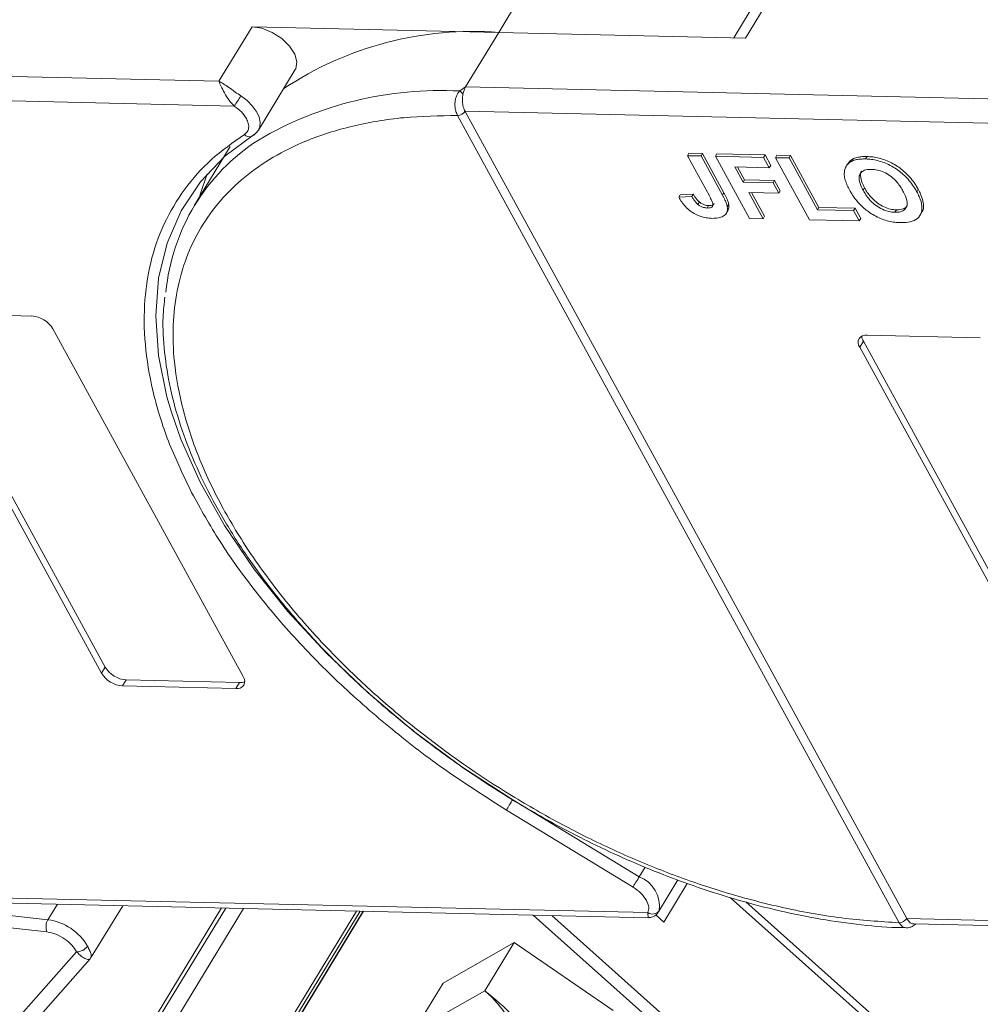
# Model space of a CAD drawing. Header units: millimetres. Extents: x -645 to 830, y -176 to 857.
# Tile 49 of 76: x 254 to 298, y 730 to 775. Entities that reach past the tile are written whole.
import ezdxf

# ---------------------------------------------------------------- set-up
doc = ezdxf.new("R2010")
doc.units = ezdxf.units.MM

msp = doc.modelspace()

# ---------------------------------------------------------------- linework, layer by layer
at = {"color": 7, "linetype": 'Continuous', "lineweight": 15}
for p, q in [((277.897, 776.714), (276.216, 773.951)), ((287.483, 773.693), (289.164, 776.455)), ((288.432, 776.144), (286.948, 773.705)), ((264.949, 774.21), (263.437, 771.724)), ((276.216, 773.951), (264.949, 774.21)), ((274.704, 771.466), (276.216, 773.951)), ((276.216, 773.951), (287.483, 773.693)), ((263.437, 771.724), (231.39, 772.459)), ((265.243, 769.49), (266.923, 772.252)), ((274.435, 771.275), (274.704, 771.466)), ((306.751, 770.73), (274.704, 771.466)), ((231.364, 771.34), (264.134, 770.588)), ((274.335, 770.157), (274.334, 770.158)), ((294.509, 733.281), (274.335, 770.157)), ((274.678, 770.346), (307.448, 769.594)), ((274.679, 770.345), (294.853, 733.47)), ((264.943, 769.205), (264.924, 769.197)), ((265.059, 769.306), (265.024, 769.261)), ((265.265, 769.531), (265.243, 769.49)), ((263.949, 768.737), (262.318, 766.058)), ((284.9, 768.431), (284.833, 768.32)), ((285.837, 766.484), (284.833, 768.32)), ((284.833, 768.32), (285.455, 768.306)), ((284.9, 768.431), (285.522, 768.416)), ((285.522, 768.416), (285.455, 768.306)), ((285.455, 768.306), (286.433, 766.518)), ((285.522, 768.416), (286.5, 766.628)), ((286.185, 768.401), (286.118, 768.291)), ((287.67, 765.454), (286.118, 768.291)), ((286.118, 768.291), (288.314, 768.24)), ((286.185, 768.401), (288.381, 768.351)), ((288.381, 768.351), (288.314, 768.24)), ((288.381, 768.351), (288.64, 767.878)), ((288.92, 768.338), (288.853, 768.228)), ((288.92, 768.338), (289.542, 768.324)), ((289.542, 768.324), (289.474, 768.214)), ((289.542, 768.324), (290.835, 765.96)), ((293.04, 768.28), (292.972, 768.169)), ((288.573, 767.767), (286.998, 767.804)), ((286.998, 767.804), (287.376, 767.113)), ((287.127, 767.801), (287.443, 767.223)), ((288.314, 768.24), (288.573, 767.767)), ((288.64, 767.878), (288.573, 767.767)), ((290.405, 765.391), (288.853, 768.228)), ((288.853, 768.228), (289.474, 768.214)), ((289.474, 768.214), (290.768, 765.85)), ((292.153, 767.946), (292.086, 767.836)), ((292.419, 768.184), (292.352, 768.074)), ((287.443, 767.223), (287.376, 767.113)), ((287.376, 767.113), (288.744, 767.081)), ((287.443, 767.223), (288.811, 767.192)), ((288.811, 767.192), (288.744, 767.081)), ((288.744, 767.081), (289.002, 766.608)), ((288.811, 767.192), (289.069, 766.719)), ((284.504, 766.536), (284.437, 766.426)), ((285.039, 766.448), (284.437, 766.426)), ((284.504, 766.536), (285.106, 766.558)), ((285.106, 766.558), (285.039, 766.448)), ((286.5, 766.628), (286.433, 766.518)), ((289.002, 766.608), (287.635, 766.64)), ((287.635, 766.64), (288.291, 765.44)), ((287.764, 766.637), (288.358, 765.55)), ((289.069, 766.719), (289.002, 766.608)), ((292.86, 766.737), (292.927, 766.848)), ((295.376, 766.786), (295.308, 766.675)), ((285.383, 766.204), (285.316, 766.093)), ((285.802, 766.04), (285.734, 765.929)), ((286.725, 766.09), (286.657, 765.98)), ((286.614, 765.691), (286.681, 765.802)), ((288.291, 765.44), (288.358, 765.55)), ((290.835, 765.96), (290.768, 765.85)), ((290.768, 765.85), (292.425, 765.812)), ((290.835, 765.96), (292.493, 765.922)), ((292.493, 765.922), (292.425, 765.812)), ((292.425, 765.812), (292.684, 765.339)), ((292.493, 765.922), (292.751, 765.449)), ((294.381, 765.843), (294.313, 765.732)), ((295.463, 765.598), (295.53, 765.708)), ((288.291, 765.44), (287.67, 765.454)), ((292.684, 765.339), (290.405, 765.391)), ((292.684, 765.339), (292.751, 765.449)), ((249.725, 761.114), (254.897, 760.996)), ((249.557, 760.838), (258.248, 744.953)), ((258.08, 744.676), (249.389, 760.562)), ((255.854, 760.414), (264.545, 744.528)), ((292.871, 759.844), (292.703, 759.568)), ((292.871, 759.844), (301.562, 743.959)), ((293.039, 760.121), (298.211, 760.002)), ((301.394, 743.682), (292.703, 759.568)), ((258.248, 744.953), (258.08, 744.676)), ((259.205, 744.37), (259.037, 744.094)), ((264.209, 743.976), (259.037, 744.094)), ((259.205, 744.37), (264.377, 744.252)), ((264.377, 744.252), (264.209, 743.976)), ((282.637, 735.381), (276.854, 738.9)), ((282.35, 734.91), (276.567, 738.429)), ((282.903, 735.819), (282.637, 735.381)), ((283.514, 733.775), (284.402, 735.234)), ((283.753, 733.311), (284.826, 735.074)), ((283.027, 733.74), (251.539, 734.462)), ((251.857, 734.223), (283.038, 733.508)), ((256.059, 734.127), (255.627, 733.417)), ((257.605, 731.699), (259.041, 734.058)), ((286.806, 734.421), (309.134, 714.487)), ((309.303, 714.765), (287.502, 734.228)), ((255.627, 733.417), (249.858, 734.042)), ((269.715, 733.813), (254.719, 709.168)), ((254.779, 708.974), (269.891, 733.809)), ((257.075, 712.49), (270.045, 733.806)), ((270.028, 733.806), (257.118, 712.589)), ((259.131, 726.366), (263.746, 733.95)), ((263.562, 733.954), (259.329, 726.997)), ((259.672, 725.893), (264.563, 733.931)), ((277.791, 733.628), (297.814, 715.752)), ((298.198, 716.151), (278.645, 733.608)), ((283.391, 733.633), (283.753, 733.311)), ((255.58, 732.859), (249.811, 733.484)), ((294.51, 733.28), (294.509, 733.281)), ((326.341, 732.746), (294.853, 733.468)), ((295.171, 733.229), (326.352, 732.514)), ((273.681, 730.526), (276.922, 732.379)), ((276.922, 732.379), (275.577, 730.169)), ((276.922, 732.379), (281.439, 729.268)), ((256.934, 731.953), (242.033, 715.086)), ((242.945, 715.094), (257.56, 731.636)), ((257.583, 731.71), (257.577, 731.668)), ((272.673, 728.869), (273.681, 730.526)), ((275.577, 730.169), (272.769, 728.563))]:
    msp.add_line(p, q, dxfattribs=at)
at = {"color": 7, "linetype": 'Continuous', "lineweight": 15, "flags": 128}
for points in [[(264.949, 774.21), (265.401, 774.139), (265.871, 773.954), (266.309, 773.674), (266.667, 773.33), (266.907, 772.959), (267.003, 772.6), (266.945, 772.292), (266.923, 772.252)], [(264.439, 771.048), (264.72, 770.837), (264.96, 770.599), (265.145, 770.348), (265.268, 770.094), (265.321, 769.852), (265.303, 769.633), (265.265, 769.531)], [(261.264, 756.609), (261.061, 757.311), (260.678, 759.194), (260.551, 761.002), (260.682, 762.717), (261.069, 764.321), (261.709, 765.797), (262.593, 767.128), (263.714, 768.302), (265.059, 769.306)], [(262.895, 767.486), (262.587, 766.542), (262.568, 766.468)], [(276.854, 738.9), (274.535, 740.407), (272.326, 742.038), (270.251, 743.776), (268.33, 745.604), (266.585, 747.5), (265.034, 749.446), (263.693, 751.422), (262.576, 753.405), (261.696, 755.375), (261.264, 756.609)], [(276.567, 738.429), (276.593, 738.472), (276.625, 738.524), (276.661, 738.584), (276.7, 738.648), (276.74, 738.714), (276.78, 738.78), (276.819, 738.842), (276.854, 738.9)], [(282.35, 734.91), (282.377, 734.953), (282.409, 735.006), (282.445, 735.065), (282.484, 735.129), (282.524, 735.195), (282.564, 735.261), (282.602, 735.324), (282.637, 735.381)]]:
    msp.add_lwpolyline(points, dxfattribs=at)
at = {"color": 7, "linetype": 'Continuous', "lineweight": 15}
for centre, radius, start, end in [((275.044, 758.376), 15.619, 85.6938, 123.6283), ((258.545, 774.633), 6.899, 324.103, 328.6891), ((273.555, 754.904), 16.395, 86.9243, 120.4678), ((273.992, 770.665), 0.755, 38.6077, 54.0154), ((274.324, 770.585), 0.427, 271.2703, 325.9023), ((274.325, 770.583), 0.426, 271.2927, 326.073), ((264.834, 769.523), 0.337, 225.6238, 285.3649), ((270.263, 761.224), 9.286, 122.7328, 174.6662), ((254.814, 759.782), 1.217, 31.2883, 86.0774), ((292.976, 759.781), 0.346, 79.4796, 217.8969), ((293.305, 760.103), 0.505, 182.9748, 210.7874), ((259.288, 745.585), 1.217, 211.2883, 266.0774), ((259.12, 745.308), 1.217, 211.2883, 266.0774), ((264.272, 744.316), 0.346, 259.4796, 37.8969), ((264.407, 744.755), 0.505, 266.5814, 294.3872), ((282.101, 734.03), 1.453, 351.7287, 68.3615), ((283.24, 734.053), 0.379, 235.8252, 322.2621), ((256.212, 733.087), 0.672, 150.5684, 199.8118), ((255.314, 730.996), 2.441, 29.7683, 82.6197), ((294.499, 733.707), 0.426, 271.2925, 326.0732), ((294.5, 733.705), 0.425, 271.3125, 326.2437), ((256.949, 732.538), 0.585, 268.5482, 325.7249), ((272.487, 726.414), 4.863, 334.5028, 50.5428)]:
    msp.add_arc(centre, radius, start, end, dxfattribs=at)
for points, knots in [([(263.437, 771.724), (263.581, 771.638), (263.806, 771.505), (264.16, 771.24), (264.352, 771.108), (264.439, 771.048)], [0, 0, 0, 0, 0.498413, 0.772928, 1, 1, 1, 1]), ([(264.134, 770.588), (264.054, 770.675), (263.883, 770.86), (263.686, 771.187), (263.531, 771.494), (263.468, 771.647), (263.437, 771.724)], [0, 0, 0, 0, 0.23435, 0.498195, 0.748869, 1, 1, 1, 1]), ([(274.334, 770.158), (274.308, 770.214), (274.261, 770.315), (274.22, 770.51), (274.21, 770.702), (274.233, 770.887), (274.278, 771.04), (274.344, 771.173), (274.406, 771.243), (274.435, 771.275)], [0, 0, 0, 0, 0.172016, 0.312756, 0.499599, 0.630391, 0.758026, 0.889228, 1, 1, 1, 1]), ([(274.581, 771.135), (274.569, 771.048), (274.546, 770.873), (274.576, 770.606), (274.631, 770.435), (274.672, 770.358), (274.678, 770.346)], [0, 0, 0, 0, 0.313335, 0.626691, 0.940048, 1, 1, 1, 1]), ([(294.509, 733.281), (293.642, 733.335), (291.88, 733.444), (289.049, 733.965), (286.319, 734.703), (283.76, 735.605), (281.412, 736.599), (279.081, 737.756), (276.033, 739.502), (273.155, 741.509), (270.551, 743.698), (268.592, 745.565), (266.698, 747.656), (264.977, 749.935), (263.586, 752.197), (262.507, 754.452), (261.746, 756.709), (261.37, 758.766), (261.31, 760.589), (261.493, 762.177), (261.915, 763.67), (262.799, 765.505), (264.142, 767.057), (265.887, 768.273), (267.512, 769.08), (269.493, 769.71), (271.819, 770.112), (273.505, 770.142), (274.335, 770.157)], [0, 0, 0, 0, 0.038862, 0.078912, 0.1200677, 0.1522272, 0.1843815, 0.2172151, 0.2500433, 0.3156185, 0.347778, 0.3799323, 0.4210926, 0.4611415, 0.5, 0.5388632, 0.578912, 0.6200677, 0.6522272, 0.6843815, 0.7172151, 0.7500433, 0.8156185, 0.847778, 0.8799323, 0.9210926, 0.9611404, 1, 1, 1, 1]), ([(274.678, 770.346), (274.678, 770.346), (274.678, 770.345), (274.678, 770.345), (274.679, 770.345), (274.679, 770.345)], [0, 0, 0, 0, 0.384699, 0.69235, 1, 1, 1, 1]), ([(264.598, 769.282), (264.647, 769.321), (264.746, 769.401), (264.805, 769.581), (264.795, 769.79), (264.725, 769.941), (264.691, 770.015)], [0, 0, 0, 0, 0.2455128, 0.5, 0.7544872, 1, 1, 1, 1]), ([(262.192, 752.926), (261.835, 753.668), (261.122, 755.153), (260.436, 757.335), (260.045, 759.464), (259.986, 761.513), (260.265, 763.451), (260.882, 765.231), (261.823, 766.807), (263.038, 768.187), (264.078, 768.917), (264.598, 769.282)], [0, 0, 0, 0, 0.109778, 0.219542, 0.32932, 0.441716, 0.554889, 0.668062, 0.780458, 0.890226, 1, 1, 1, 1]), ([(264.923, 769.197), (264.995, 769.242), (265.141, 769.332), (265.228, 769.475), (265.272, 769.546)], [0, 0, 0, 0, 0.4957618, 1, 1, 1, 1]), ([(292.419, 768.184), (292.452, 768.197), (292.517, 768.224), (292.621, 768.248), (292.723, 768.266), (292.825, 768.276), (292.93, 768.281), (293.003, 768.28), (293.04, 768.28)], [0, 0, 0, 0, 0.1854289, 0.3721896, 0.5277082, 0.6838775, 0.8416784, 1, 1, 1, 1]), ([(293.04, 768.28), (293.127, 768.275), (293.393, 768.262), (293.876, 768.141), (294.427, 767.856), (294.923, 767.448), (295.21, 767.077), (295.343, 766.842), (295.376, 766.786)], [0, 0, 0, 0, 0.101398, 0.306996, 0.506144, 0.685262, 0.924557, 1, 1, 1, 1]), ([(291.999, 767.45), (292, 767.517), (292.003, 767.652), (292.087, 767.869), (292.216, 768.008), (292.338, 768.066), (292.352, 768.074)], [0, 0, 0, 0, 0.250896, 0.502166, 0.940512, 1, 1, 1, 1]), ([(292.157, 767.944), (292.218, 768.027), (292.288, 768.121), (292.405, 768.177), (292.419, 768.184)], [0, 0, 0, 0, 0.874905, 1, 1, 1, 1]), ([(292.352, 768.074), (292.384, 768.087), (292.449, 768.113), (292.553, 768.138), (292.656, 768.155), (292.757, 768.165), (292.863, 768.171), (292.936, 768.17), (292.972, 768.169)], [0, 0, 0, 0, 0.185429, 0.37219, 0.527708, 0.683877, 0.841678, 1, 1, 1, 1]), ([(292.972, 768.169), (293.06, 768.165), (293.325, 768.151), (293.809, 768.031), (294.36, 767.745), (294.856, 767.338), (295.143, 766.966), (295.276, 766.732), (295.308, 766.675)], [0, 0, 0, 0, 0.101398, 0.306996, 0.506144, 0.685262, 0.924557, 1, 1, 1, 1]), ([(292.249, 766.733), (292.228, 766.77), (292.188, 766.846), (292.133, 766.963), (292.083, 767.084), (292.041, 767.208), (292.01, 767.332), (292.002, 767.411), (291.999, 767.45)], [0, 0, 0, 0, 0.15395, 0.308181, 0.478699, 0.649961, 0.824203, 1, 1, 1, 1]), ([(292.86, 766.737), (292.821, 766.813), (292.723, 767.004), (292.651, 767.273), (292.706, 767.504), (292.859, 767.644), (293.056, 767.695), (293.192, 767.696), (293.239, 767.696)], [0, 0, 0, 0, 0.1586166, 0.4008637, 0.5730594, 0.7454856, 0.9129852, 1, 1, 1, 1]), ([(292.927, 766.848), (292.888, 766.923), (292.789, 767.115), (292.729, 767.376), (292.742, 767.56), (292.793, 767.606), (292.795, 767.608)], [0, 0, 0, 0, 0.274858, 0.694634, 0.993023, 1, 1, 1, 1]), ([(293.239, 767.696), (293.328, 767.69), (293.508, 767.676), (293.809, 767.574), (294.099, 767.407), (294.396, 767.141), (294.57, 766.897), (294.662, 766.734), (294.679, 766.703)], [0, 0, 0, 0, 0.160292, 0.321922, 0.490761, 0.657569, 0.933883, 1, 1, 1, 1]), ([(285.316, 766.093), (285.292, 766.114), (285.244, 766.158), (285.191, 766.222), (285.146, 766.283), (285.108, 766.337), (285.072, 766.393), (285.05, 766.43), (285.039, 766.448)], [0, 0, 0, 0, 0.1938055, 0.3931273, 0.5440688, 0.6954121, 0.8476129, 1, 1, 1, 1]), ([(285.106, 766.558), (285.117, 766.54), (285.14, 766.502), (285.178, 766.443), (285.22, 766.384), (285.266, 766.323), (285.319, 766.261), (285.362, 766.223), (285.383, 766.204)], [0, 0, 0, 0, 0.155996, 0.312125, 0.480895, 0.650212, 0.823248, 1, 1, 1, 1]), ([(285.837, 766.484), (285.877, 766.408), (285.946, 766.278), (286, 766.12), (285.998, 766.02), (285.951, 765.967), (285.864, 765.932), (285.784, 765.93), (285.734, 765.929)], [0, 0, 0, 0, 0.292027, 0.504854, 0.613905, 0.723685, 0.829816, 1, 1, 1, 1]), ([(286.433, 766.518), (286.453, 766.48), (286.494, 766.404), (286.544, 766.302), (286.584, 766.212), (286.614, 766.134), (286.642, 766.056), (286.652, 766.005), (286.657, 765.98)], [0, 0, 0, 0, 0.2082698, 0.416707, 0.5614806, 0.7065734, 0.8528245, 1, 1, 1, 1]), ([(286.5, 766.628), (286.52, 766.59), (286.561, 766.515), (286.611, 766.413), (286.651, 766.323), (286.681, 766.245), (286.709, 766.166), (286.719, 766.116), (286.725, 766.09)], [0, 0, 0, 0, 0.2082698, 0.416707, 0.5614806, 0.7065734, 0.8528245, 1, 1, 1, 1]), ([(294.573, 765.26), (294.486, 765.264), (294.22, 765.278), (293.734, 765.396), (293.181, 765.682), (292.686, 766.091), (292.407, 766.455), (292.277, 766.682), (292.249, 766.733)], [0, 0, 0, 0, 0.102171, 0.30922, 0.51365, 0.692275, 0.932413, 1, 1, 1, 1]), ([(294.313, 765.732), (294.223, 765.74), (294.043, 765.754), (293.741, 765.863), (293.438, 766.038), (293.124, 766.321), (292.955, 766.567), (292.869, 766.721), (292.86, 766.737)], [0, 0, 0, 0, 0.15971, 0.320429, 0.491074, 0.67705, 0.96629, 1, 1, 1, 1]), ([(294.381, 765.843), (294.291, 765.85), (294.11, 765.865), (293.808, 765.973), (293.506, 766.148), (293.192, 766.432), (293.023, 766.678), (292.936, 766.831), (292.927, 766.848)], [0, 0, 0, 0, 0.15971, 0.320429, 0.491074, 0.67705, 0.96629, 1, 1, 1, 1]), ([(294.679, 766.703), (294.718, 766.628), (294.827, 766.415), (294.899, 766.12), (294.805, 765.887), (294.633, 765.762), (294.445, 765.732), (294.334, 765.732), (294.313, 765.732)], [0, 0, 0, 0, 0.15859, 0.447239, 0.620381, 0.793575, 0.961295, 1, 1, 1, 1]), ([(295.308, 766.675), (295.347, 766.6), (295.466, 766.372), (295.573, 766.011), (295.525, 765.641), (295.299, 765.385), (294.955, 765.266), (294.689, 765.262), (294.573, 765.26)], [0, 0, 0, 0, 0.101888, 0.307343, 0.492963, 0.678647, 0.860791, 1, 1, 1, 1]), ([(295.376, 766.786), (295.415, 766.71), (295.534, 766.481), (295.629, 766.128), (295.627, 765.832), (295.533, 765.734), (295.517, 765.717)], [0, 0, 0, 0, 0.192169, 0.579672, 0.929764, 1, 1, 1, 1]), ([(285.953, 765.457), (285.865, 765.463), (285.664, 765.474), (285.322, 765.572), (284.989, 765.763), (284.667, 766.054), (284.527, 766.28), (284.437, 766.426)], [0, 0, 0, 0, 0.155292, 0.353145, 0.543243, 0.704067, 1, 1, 1, 1]), ([(285.734, 765.929), (285.707, 765.931), (285.652, 765.934), (285.571, 765.953), (285.496, 765.98), (285.432, 766.013), (285.371, 766.05), (285.335, 766.079), (285.316, 766.093)], [0, 0, 0, 0, 0.202387, 0.410907, 0.557829, 0.709472, 0.853224, 1, 1, 1, 1]), ([(285.383, 766.204), (285.426, 766.172), (285.508, 766.112), (285.645, 766.059), (285.741, 766.042), (285.791, 766.04), (285.802, 766.04)], [0, 0, 0, 0, 0.330398, 0.624767, 0.917361, 1, 1, 1, 1]), ([(285.802, 766.04), (285.856, 766.041), (285.943, 766.044), (286.028, 766.082), (286.045, 766.119), (286.052, 766.134)], [0, 0, 0, 0, 0.495374, 0.790754, 1, 1, 1, 1]), ([(286.725, 766.09), (286.732, 766.019), (286.742, 765.911), (286.689, 765.834), (286.671, 765.808)], [0, 0, 0, 0, 0.6631606, 1, 1, 1, 1]), ([(294.871, 766.047), (294.867, 766.034), (294.839, 765.957), (294.694, 765.876), (294.512, 765.843), (294.401, 765.843), (294.381, 765.843)], [0, 0, 0, 0, 0.084934, 0.502415, 0.906703, 1, 1, 1, 1]), ([(286.657, 765.98), (286.661, 765.91), (286.669, 765.771), (286.566, 765.603), (286.343, 765.469), (286.1, 765.462), (285.953, 765.457)], [0, 0, 0, 0, 0.20646, 0.413515, 0.645211, 1, 1, 1, 1]), ([(260.969, 761.863), (260.936, 761.56), (260.846, 760.747), (260.928, 759.349), (261.189, 757.695), (261.656, 756), (262.31, 754.283), (263.147, 752.558), (264.156, 750.839), (265.325, 749.14), (266.64, 747.479), (268.08, 745.875), (269.611, 744.356), (271.178, 742.959), (272.619, 741.794), (273.955, 740.8), (275.306, 739.857), (276.298, 739.237), (276.847, 738.893)], [0, 0, 0, 0, 0.04157, 0.111425, 0.181343, 0.251234, 0.321027, 0.390661, 0.460062, 0.529153, 0.597797, 0.665722, 0.732344, 0.796145, 0.855223, 0.897404, 0.943271, 1, 1, 1, 1]), ([(276.567, 738.429), (275.689, 738.986), (273.934, 740.099), (271.451, 741.987), (269.113, 744.013), (266.967, 746.172), (265.072, 748.41), (263.443, 750.673), (262.606, 752.181), (262.192, 752.926)], [0, 0, 0, 0, 0.140647, 0.281304, 0.425319, 0.570331, 0.715342, 0.859358, 1, 1, 1, 1]), ([(276.847, 738.893), (277.61, 738.446), (278.68, 737.818), (280.3, 736.986), (281.69, 736.323), (283.359, 735.611), (285.113, 734.951), (286.943, 734.36), (288.811, 733.861), (290.695, 733.466), (292.562, 733.197), (293.945, 733.06), (294.679, 733.055), (294.821, 733.054)], [0, 0, 0, 0, 0.130517, 0.1830179, 0.2699884, 0.3598498, 0.4557967, 0.5554091, 0.6577173, 0.7619608, 0.8676216, 0.9743435, 1, 1, 1, 1]), ([(283.039, 733.508), (283.04, 733.515), (283.04, 733.528), (283.031, 733.672), (283.027, 733.74)], [0, 0, 0, 0, 0.529586, 1, 1, 1, 1]), ([(283.04, 733.507), (283.11, 733.513), (283.227, 733.523), (283.394, 733.619), (283.467, 733.713), (283.506, 733.763)], [0, 0, 0, 0, 0.411574, 0.687573, 1, 1, 1, 1]), ([(294.82, 733.045), (294.778, 733.052), (294.702, 733.065), (294.596, 733.147), (294.54, 733.233), (294.51, 733.28)], [0, 0, 0, 0, 0.351708, 0.643429, 1, 1, 1, 1]), ([(294.827, 733.042), (294.877, 733.045), (294.972, 733.051), (295.124, 733.115), (295.216, 733.186), (295.269, 733.227)], [0, 0, 0, 0, 0.313627, 0.602894, 1, 1, 1, 1]), ([(294.853, 733.47), (294.853, 733.469), (294.853, 733.469), (294.853, 733.469), (294.853, 733.469), (294.853, 733.468)], [0, 0, 0, 0, 0.384666, 0.692333, 1, 1, 1, 1]), ([(294.853, 733.468), (294.892, 733.412), (294.969, 733.299), (295.086, 733.227), (295.154, 733.237), (295.171, 733.239)], [0, 0, 0, 0, 0.42964, 0.85928, 1, 1, 1, 1]), ([(257.577, 731.668), (257.56, 731.643), (257.525, 731.593), (257.372, 731.613), (257.162, 731.718), (257.007, 731.878), (256.934, 731.953)], [0, 0, 0, 0, 0.251519, 0.501784, 0.765632, 1, 1, 1, 1]), ([(257.433, 732.208), (257.467, 732.139), (257.545, 731.985), (257.628, 731.801), (257.6, 731.743), (257.583, 731.71)], [0, 0, 0, 0, 0.259424, 0.573072, 1, 1, 1, 1]), ([(277.974, 724.206), (278.077, 724.442), (278.338, 725.045), (278.28, 726.225), (277.844, 727.633), (276.952, 729.06), (276.034, 729.801), (275.577, 730.169)], [0, 0, 0, 0, 0.125713, 0.321276, 0.524466, 0.763484, 1, 1, 1, 1])]:
    msp.add_open_spline(points, degree=3, knots=knots, dxfattribs=at)
for points in [[(274.704, 771.466), (274.678, 771.417), (274.625, 771.319), (274.596, 771.197), (274.581, 771.135)], [(264.691, 770.015), (264.622, 770.12), (264.485, 770.329), (264.251, 770.502), (264.134, 770.588)], [(282.964, 734.302), (282.889, 734.415), (282.739, 734.64), (282.48, 734.82), (282.35, 734.91)], [(283.027, 733.74), (283.052, 733.823), (283.101, 733.989), (283.009, 734.197), (282.964, 734.302)], [(256.403, 732.535), (256.267, 732.617), (255.997, 732.781), (255.719, 732.833), (255.58, 732.859)], [(256.934, 731.953), (256.871, 732.058), (256.745, 732.268), (256.517, 732.446), (256.403, 732.535)]]:
    msp.add_open_spline(points, degree=3, dxfattribs=at)

doc.saveas('drawing.dxf')
